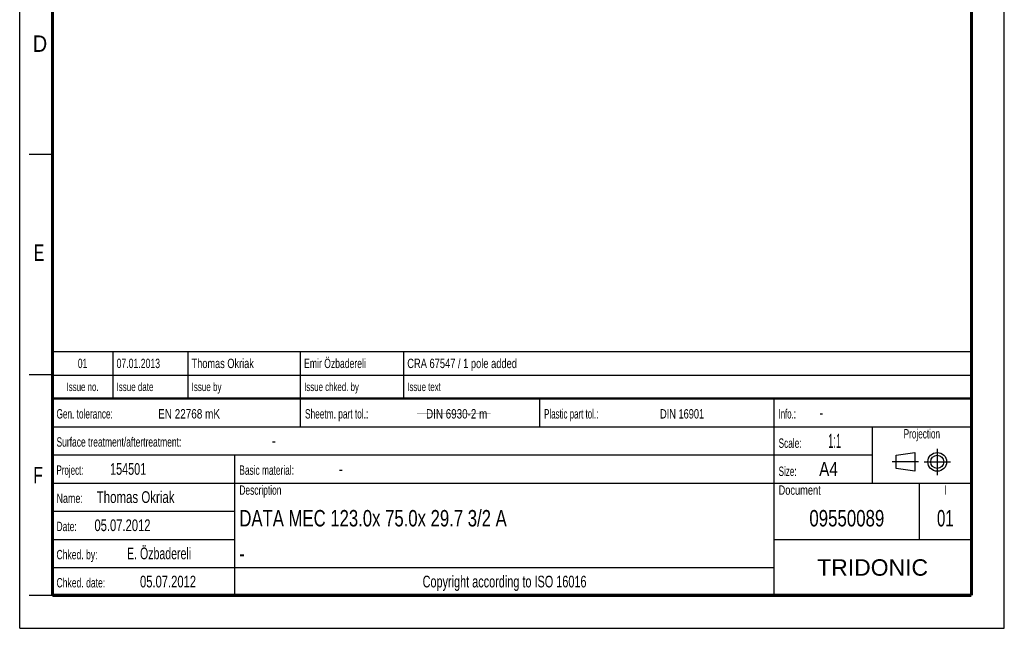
# Model space of a CAD drawing. Header units: millimetres. Extents: x 0 to 210, y 0 to 297.
# Tile 1 of 8: x 0 to 210, y 0 to 130. Entities that reach past the tile are written whole.
import ezdxf
from ezdxf.enums import TextEntityAlignment as Align

# ---------------------------------------------------------------- set-up
doc = ezdxf.new("R2010")
doc.units = ezdxf.units.MM
doc.header["$LTSCALE"] = 19.36
doc.linetypes.add('CENTER', pattern=[0.6, 0.375, -0.075, 0.075, -0.075])
doc.layers.get('0').update_dxf_attribs({"linetype": 'CONTINUOUS'})
doc.layers.add('DEFAULT_1', color=7, linetype='CENTER')
doc.layers.add('Z_NOTICE', color=7, linetype='CONTINUOUS')
doc.styles.add('TEXTSTYLE_2', font='txt', dxfattribs={"width": 0.75})
doc.styles.add('TEXTSTYLE_5', font='arial.ttf')

# ---------------------------------------------------------------- blocks, each defined once
blk = doc.blocks.new('SYMBOL_2_BL0', base_point=(192.31, 35.47))
at = {"color": 2, "linetype": 'CONTINUOUS'}
for p, q in [((186.91, 36.87), (190.91, 37.47)), ((186.91, 34.07), (186.91, 36.87)), ((190.91, 37.47), (190.91, 33.47)), ((190.91, 33.47), (186.91, 34.07))]:
    blk.add_line(p, q, dxfattribs=at)
for radius in [2, 1.4]:
    blk.add_circle((195.71, 35.47), radius, dxfattribs=at)
at = {"layer": 'DEFAULT_1', "color": 2, "linetype": 'CENTER'}
for p, q in [((195.71, 38.27), (195.71, 32.67)), ((191.71, 35.47), (186.11, 35.47)), ((192.91, 35.47), (198.5, 35.47))]:
    blk.add_line(p, q, dxfattribs=at)

msp = doc.modelspace()

# ---------------------------------------------------------------- linework, layer by layer
at = {"color": 2, "linetype": 'CONTINUOUS'}
for p, q in [((0, 0), (0, 297)), ((210, 0), (210, 297)), ((7, 101), (2, 101)), ((6.914, 48.96), (6.914, 58.96)), ((6.914, 58.96), (202.914, 58.96)), ((19.914, 48.96), (19.914, 58.96)), ((35.914, 48.96), (35.914, 58.96)), ((59.914, 48.96), (59.914, 58.96)), ((81.914, 48.96), (81.914, 58.96)), ((202.914, 48.96), (202.914, 58.96)), ((7, 54), (2, 54)), ((6.914, 53.96), (202.914, 53.96)), ((6.914, 6.96), (6.914, 48.96)), ((6.914, 48.96), (202.914, 48.96)), ((6.914, 48.96), (202.914, 48.96)), ((59.914, 42.96), (59.914, 48.96)), ((110.914, 42.96), (110.914, 48.96)), ((160.914, 6.96), (160.914, 48.96)), ((202.914, 6.96), (202.914, 48.96)), ((6.914, 42.96), (202.914, 42.96)), ((181.914, 30.96), (181.914, 42.96)), ((6.914, 36.96), (181.914, 36.96)), ((45.914, 6.96), (45.914, 36.96)), ((6.914, 30.96), (202.914, 30.96)), ((191.914, 18.96), (191.914, 30.96)), ((6.914, 24.96), (45.914, 24.96)), ((6.914, 18.96), (45.914, 18.96)), ((160.914, 18.96), (202.914, 18.96)), ((6.914, 12.96), (160.914, 12.96)), ((7, 7), (2, 7)), ((6.914, 6.96), (202.914, 6.96)), ((0, 0), (210, 0))]:
    msp.add_line(p, q, dxfattribs=at)
at = {"color": 7, "linetype": 'CONTINUOUS'}
for points, const_width in [([(7, 7), (7, 290)], 0.7), ([(203, 7), (203, 290)], 0.7), ([(7, 49), (203, 49)], 0.5), ([(7.399, 45.763), (160.804, 45.665)], 0.01), ([(7, 7), (203, 7)], 0.7)]:
    msp.add_lwpolyline(points, dxfattribs=dict(at, const_width=const_width))

# ---------------------------------------------------------------- block references
at = {"color": 2, "linetype": 'CONTINUOUS'}
msp.add_blockref('SYMBOL_2_BL0', (192.305, 35.47), dxfattribs=at)

# ---------------------------------------------------------------- texts
at = {"color": 5, "linetype": 'CONTINUOUS', "style": 'TEXTSTYLE_2'}
for s, width, p in [('D', 0.904762, (2.807, 122.857)), ('E', 0.714286, (3.002, 78.302)), ('F', 0.714286, (2.922, 30.897))]:
    msp.add_text(s, height=3.5, dxfattribs=dict(at, width=width)).set_placement(p)
at = {"layer": 'Z_NOTICE', "color": 5, "linetype": 'CONTINUOUS', "style": 'TEXTSTYLE_2'}
for s, height, width, p in [('01', 2, 0.678571, (13.414, 55.46)), ('Issue no.', 1.8, 0.698413, (13.414, 50.56)), ('Projection', 2, 0.652381, (192.414, 40.46)), ('I', 2, 0.642857, (197.414, 28.46)), ('Copyright according to ISO 16016', 2.5, 0.694196, (103.414, 8.71))]:
    msp.add_text(s, height=height, dxfattribs=dict(at, width=width)).set_placement(p, align=Align.CENTER)
for s, height, width, p in [('07.01.2013', 2, 0.692857, (20.664, 55.46)), ('Thomas Okriak', 2, 0.732601, (36.664, 55.46)), ('Emir Özbadereli', 2, 0.686508, (60.664, 55.46)), ('CRA 67547 / 1 pole added', 2, 0.742063, (82.664, 55.46)), ('Issue date ', 1.8, 0.707792, (20.664, 50.56)), ('Issue by ', 1.8, 0.71164, (36.664, 50.56)), ('Issue chked. by', 1.8, 0.698413, (60.664, 50.56)), ('Issue text ', 1.8, 0.694805, (82.664, 50.56)), ('Gen. tolerance:', 2, 0.657143, (7.851, 44.71)), ('EN 22768 mK', 2, 0.792208, (29.53, 44.71)), ('Sheetm. part tol.:', 2, 0.662698, (60.851, 44.71)), ('DIN 6930-2 m', 2, 0.78373, (86.672, 44.71)), ('Plastic part tol.:', 2, 0.632275, (111.851, 44.71)), ('DIN 16901', 2, 0.73545, (136.577, 44.71)), ('Info.: ', 2, 0.622449, (161.851, 44.71)), ('-', 2.5, 0.714286, (170.565, 44.71)), ('Surface treatment/aftertreatment: ', 2, 0.67577, (7.851, 38.71)), ('Scale:  ', 2, 0.660714, (161.851, 38.46)), ('1:1', 3, 0.5, (172.422, 38.46)), ('-', 2.5, 0.714286, (53.803, 38.71)), ('Project: ', 2, 0.634921, (7.851, 32.71)), ('154501', 2.5, 0.690476, (19.28, 32.71)), ('Basic material: ', 2, 0.66369, (46.851, 32.71)), ('-', 2.5, 0.714286, (68.089, 32.71)), ('Size: ', 2, 0.646825, (161.851, 32.46)), (' A4', 3, 0.809524, (169.613, 32.46)), ('Thomas Okriak', 2.5, 0.732601, (16.422, 26.71)), ('Description', 2, 0.670996, (46.851, 28.46)), ('Document', 2, 0.738095, (161.851, 28.46)), ('Name: ', 2, 0.714286, (7.851, 26.71)), ('05.07.2012', 2.5, 0.714286, (15.946, 20.71)), ('Date: ', 2, 0.674603, (7.851, 20.71)), ('Chked. by: ', 2, 0.683983, (7.851, 14.71)), ('E. Özbadereli', 2.5, 0.674908, (22.899, 14.71)), ('Chked. date: ', 2, 0.684982, (7.851, 8.71)), ('05.07.2012', 2.5, 0.714286, (25.661, 8.71))]:
    msp.add_text(s, height=height, dxfattribs=dict(at, width=width)).set_placement(p)
at = {"layer": 'Z_NOTICE', "color": 7, "linetype": 'CONTINUOUS', "style": 'TEXTSTYLE_2'}
for s, width, p in [('DATA MEC 123.0x 75.0x 29.7 3/2 A', 0.761161, (46.851, 21.71)), ('-', 0.714286, (46.851, 14.21))]:
    msp.add_text(s, height=3.5, dxfattribs=dict(at, width=width)).set_placement(p)
for s, width, p in [('09550089', 0.767857, (176.414, 21.71)), ('01', 0.678571, (197.414, 21.71))]:
    msp.add_text(s, height=3.5, dxfattribs=dict(at, width=width)).set_placement(p, align=Align.CENTER)
at = {"layer": 'Z_NOTICE', "color": 5, "linetype": 'CONTINUOUS', "style": 'TEXTSTYLE_5'}
msp.add_text('TRIDONIC', height=3.5, dxfattribs=at).set_placement((181.914, 11.21), align=Align.CENTER)

doc.saveas('drawing.dxf')
